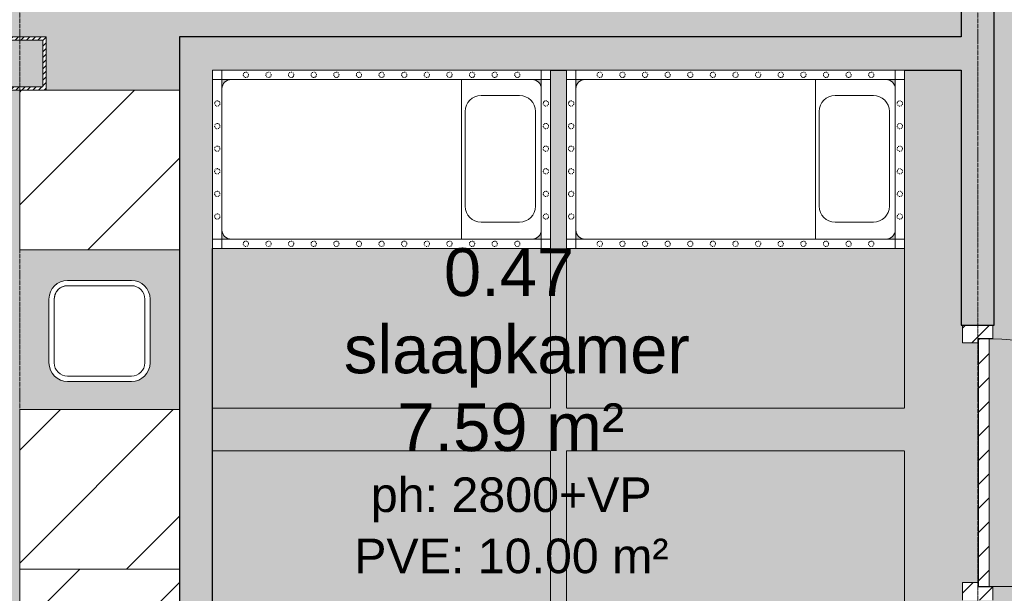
# Model space of a CAD drawing. Header units: millimetres. Extents: x -2730 to 112454, y 3237 to 48799.
# Tile 183 of 241: x 33700 to 37400, y 34022 to 36177. Entities that reach past the tile are written whole.
import ezdxf

# ---------------------------------------------------------------- set-up
doc = ezdxf.new("R2010")
doc.units = ezdxf.units.MM
for name, pattern in [('Dash', [6.35, 3.175, -3.175]), ('Hidden', [7.14375, 4.7625, -2.38125]), ('THO_hhidden', [2.5, 1.5, -1]), ('THO_stramienlijn', [20, 17, -1.5, 0, -1.5])]:
    doc.linetypes.add(name, pattern=pattern)
for name, color, linetype, lineweight in [('A-AREA-IDEN', 7, 'Continuous', 13), ('A-AREA-PATT', 7, 'Continuous', 13), ('A-DETL-GENF', 7, 'Continuous', 13), ('A-DETL-GENF-HDLN', 7, 'THO_hhidden', 13), ('A-DOOR', 7, 'Continuous', 13), ('A-GENM', 7, 'Continuous', 13), ('A-WALL-PATT', 7, 'Continuous', 25), ('I-WALL', 7, 'Continuous', 18), ('P-SANR-FIXT', 7, 'Continuous', 13), ('S-COLS', 7, 'Continuous', 13), ('S-GRID', 7, 'Continuous', 13)]:
    doc.layers.add(name, color=color, linetype=linetype, lineweight=lineweight)
doc.layers.add('A-DETL', color=7, linetype='Continuous', lineweight=13, true_color=0x00a600)
doc.styles.add('Arial_2', font='arial.ttf', dxfattribs={"height": 180})
doc.styles.add('Arial_3', font='arial.ttf', dxfattribs={"height": 130})
pattern_1 = [(135, (34512.54, -37356.636), (-45.25483, -45.25483), [])]

# ---------------------------------------------------------------- blocks, each defined once
blk = doc.blocks.new('NLRS_32_DO_WPB_binnen deurkozijn hout_gen_tho - enkele deur_ linksdraaiend-V71-00 begane grond _plotview_')
at = {"layer": 'A-DOOR'}
h = blk.add_hatch(dxfattribs=at)
h.set_pattern_fill('FP_81', color=256, style=0, pattern_type=2)
h.set_pattern_definition(pattern_1)
h.paths.add_polyline_path([(-450, -54), (-467, -54), (-467, 0), (-517, 0), (-517, -114), (-450, -114)])
at = {"layer": 'A-GENM'}
h = blk.add_hatch(dxfattribs=at)
h.set_pattern_fill('FP_81', color=256, style=0, pattern_type=2)
h.set_pattern_definition(pattern_1)
h.paths.add_polyline_path([(517, 0), (467, 0), (467, -54), (450, -54), (450, -114), (517, -114)])
at = {"layer": 'A-DOOR'}
for p, q in [((-467, 0), (-517, 0)), ((-467, -54), (-467, 0)), ((467, -54), (467, 0)), ((467, 0), (517, 0)), ((-465, -54), (-467, -54)), ((-450, -114), (-450, -54)), ((450, -114), (450, -54)), ((465, -54), (467, -54)), ((-517, -114), (-450, -114)), ((517, -114), (450, -114))]:
    blk.add_line(p, q, dxfattribs=at)
blk = doc.blocks.new('NLRS_32_DO_UN_deur_gen_tho - dichte deur_ linksdraaiend-V72-00 begane grond _plotview_')
at = {"layer": 'A-GENM'}
h = blk.add_hatch(dxfattribs=at)
h.set_pattern_fill('FP_82', color=256, style=0, pattern_type=2)
h.set_pattern_definition([(135, (34512.54, -37342.636), (-45.25483, -45.25483), [])])
h.paths.add_polyline_path([(465, 0), (-465, 0), (-465, -40), (465, -40)])
at = {"layer": 'A-DETL-GENF'}
for p, q in [((465, 0), (465, 930)), ((-465, 0), (465, 0)), ((-465, -40), (-465, 0)), ((465, -40), (465, 0)), ((-465, -40), (465, -40))]:
    blk.add_line(p, q, dxfattribs=at)
blk.add_arc((465, 0), 930, 90, 180, dxfattribs=at)
at = {"layer": 'A-GENM', "lineweight": 18}
for p, q in [((465, 0), (-465, 0)), ((-465, 0), (-465, -40)), ((465, -40), (465, 0)), ((-465, -40), (465, -40))]:
    blk.add_line(p, q, dxfattribs=at)
blk = doc.blocks.new('NLRS_01_GM_WPB_dummy placeholder_gen_tho - kast 600x600x2100-V157-00 begane grond _plotview_')
at = {"layer": 'A-GENM', "true_color": 0x808080}
h = blk.add_hatch(dxfattribs=at)
h.set_pattern_fill('FP_169', color=8, style=0, pattern_type=2)
h.set_pattern_definition([(45, (-33999.64, -33812.5), (-212.132, 212.132), [])])
h.paths.add_polyline_path([(249.4, -300), (300, -300), (300, 300), (-300, 300), (-300, -300)])
at = {"layer": 'A-GENM', "linetype": 'THO_hhidden'}
for p, q in [((300, 300), (-300, 300)), ((-300, 300), (-300, -300)), ((300, -300), (300, 300)), ((-300, -300), (300, -300))]:
    blk.add_line(p, q, dxfattribs=at)
blk = doc.blocks.new('NLRS_01_GM_WPB_dummy placeholder_gen_tho - kast 600x600x2100-V158-00 begane grond _plotview_')
at = {"layer": 'A-GENM', "true_color": 0x808080}
h = blk.add_hatch(dxfattribs=at)
h.set_pattern_fill('FP_170', color=8, style=0, pattern_type=2)
h.set_pattern_definition([(45, (-33999.64, -34412.5), (-212.132, 212.132), [])])
h.paths.add_polyline_path([(300, -300), (300, 300), (-300, 300), (-300, -300), (249.4, -300)])
at = {"layer": 'A-GENM', "linetype": 'THO_hhidden'}
for p, q in [((300, 300), (-300, 300)), ((-300, 300), (-300, -300)), ((300, -300), (300, 300)), ((-300, -300), (300, -300))]:
    blk.add_line(p, q, dxfattribs=at)
blk = doc.blocks.new('NLRS_01_GM_WPB_dummy placeholder_gen_tho - kast 600x600x2100-V159-00 begane grond _plotview_')
at = {"layer": 'A-GENM', "true_color": 0x808080}
h = blk.add_hatch(dxfattribs=at)
h.set_pattern_fill('FP_171', color=8, style=0, pattern_type=2)
h.set_pattern_definition([(45, (-33999.64, -35612.5), (-212.132, 212.132), [])])
h.paths.add_polyline_path([(-300, -300), (300, -300), (300, 300), (-300, 300)])
at = {"layer": 'A-GENM', "linetype": 'THO_hhidden'}
for p, q in [((-300, 300), (-300, -300)), ((300, 300), (-200, 300)), ((300, -300), (300, 300)), ((-300, -300), (300, -300))]:
    blk.add_line(p, q, dxfattribs=at)
blk = doc.blocks.new('NLRS_73_PF_UN_rvs gootsteen enkel 340x340 ic6zrl2n_gen_bcb - RVS gootsteen enkel 340x340-1972238-00 begane grond _plotview_')
at = {"layer": 'P-SANR-FIXT'}
for p, q in [((-81, 20), (-120, 20)), ((-120, 0), (-81, 0)), ((120, 20), (-81, 20)), ((-81, 0), (120, 0)), ((-190, -50), (-190, -290)), ((-170, -290), (-170, -50)), ((170, -50), (170, -290)), ((190, -290), (190, -50)), ((120, -340), (-120, -340)), ((-120, -360), (120, -360))]:
    blk.add_line(p, q, dxfattribs=at)
for centre, radius, start, end in [((-120, -50), 70, 90, 180), ((120, -50), 70, 0, 90), ((120, -50), 50, 0, 90), ((-120, -50), 50, 90, 180), ((-120, -50), 50, 151.917, 161.4219), ((-120, -50), 50, 137.768, 146.5606), ((-120, -50), 50, 123.4394, 132.232), ((-120, -50), 50, 108.5781, 118.083), ((-120, -50), 50, 90, 104.0178), ((-120, -50), 50, 165.9822, 180), ((-120, -290), 70, 180, 270), ((-120, -290), 50, 180, 270), ((120, -290), 70, 270, 360), ((120, -290), 50, 270, 0)]:
    blk.add_arc(centre, radius, start, end, dxfattribs=at)
blk = doc.blocks.new('NLRS_28_SCO_UN_koker_gen_bcb - K200_200_12_5-2419765-00 begane grond _plotview_')
at = {"layer": 'S-COLS'}
h = blk.add_hatch(dxfattribs=at)
h.set_pattern_fill('FP_245', color=256, style=0, pattern_type=2)
h.set_pattern_definition([(225, (33699.636, 36012.5), (21.213203, -21.213203), []), (225, (33699.636, 35991.5), (21.213203, -21.213203), [])])
h.paths.add_polyline_path([(100, 100), (-100, 100), (-100, -100), (100, -100)])
h.paths.add_polyline_path([(87.5, 87.5), (87.5, -87.5), (-87.5, -87.5), (-87.5, 87.5)])
at = {"layer": 'S-COLS', "lineweight": 18}
for p, q in [((-100, 100), (100, 100)), ((-100, -100), (-100, 100)), ((-87.5, 87.5), (-87.5, -87.5)), ((87.5, 87.5), (-87.5, 87.5)), ((87.5, -87.5), (87.5, 87.5)), ((100, 100), (100, -100)), ((100, -100), (-100, -100)), ((-87.5, -87.5), (87.5, -87.5))]:
    blk.add_line(p, q, dxfattribs=at)
blk = doc.blocks.new('NLRS_82_DI_UN_kinderbed vrijstaand bovenaanzicht 1op5 gy0ygjtz_gen_bcb - kinderbed vrijstaand-1930955-00 begane grond _plotview_')
at = {"layer": 'A-DETL', "color": 7}
for p, q in [((-335, 300), (-1200, 300)), ((-335, 300), (-335, -300)), ((-70, 300), (-335, 300)), ((-1235, 265), (-1235, -265)), ((-35, -265), (-35, 265)), ((-1200, -300), (-335, -300)), ((-335, -300), (-70, -300)), ((0, -335), (0, -300)), ((-35, -335), (0, -335))]:
    blk.add_line(p, q, dxfattribs=at)
for centre, start, end in [((-1200, 265), 90, 180), ((-70, 265), 360, 90), ((-1200, -265), 180, 270), ((-70, -265), 270, 360)]:
    blk.add_arc(centre, 35, start, end, dxfattribs=at)
at = {"layer": 'A-DETL-GENF'}
for p, q in [((-1270, 335), (-1270, 300)), ((-1235, 335), (-1270, 335)), ((-35, 335), (-1235, 335)), ((-1235, 335), (-1235, 300)), ((0, 335), (-35, 335)), ((-35, 300), (-35, 335)), ((0, 300), (0, 335)), ((-1270, 300), (-1270, -300)), ((-1235, 300), (-1270, 300)), ((-1235, 265), (-1235, 300)), ((-1235, 300), (-1200, 300)), ((-70, 300), (-35, 300)), ((-35, 300), (-35, 265)), ((0, 300), (-35, 300)), ((0, -300), (0, 300)), ((-117, 236), (-261, 236)), ((-321, 176), (-321, -180)), ((-57, -180), (-57, 176)), ((-261, -240), (-117, -240)), ((-1235, -300), (-1235, -265)), ((-35, -265), (-35, -300)), ((-1270, -300), (-1270, -335)), ((-1270, -300), (-1235, -300)), ((-1200, -300), (-1235, -300)), ((-1235, -300), (-1235, -335)), ((-35, -300), (-70, -300)), ((-35, -335), (-35, -300)), ((-35, -300), (0, -300)), ((-1270, -335), (-1235, -335)), ((-1235, -335), (-35, -335))]:
    blk.add_line(p, q, dxfattribs=at)
at = {"layer": 'A-DETL-GENF', "linetype": 'Dash'}
for centre, start, end in [((-1145, 317.5), 0, 180), ((-1145, 317.5), 180, 360), ((-1060, 317.5), 360, 180), ((-1060, 317.5), 180, 360), ((-975, 317.5), 360, 180), ((-975, 317.5), 180, 360), ((-890, 317.5), 0, 180), ((-890, 317.5), 180, 360), ((-805, 317.5), 360, 180), ((-805, 317.5), 180, 360), ((-720, 317.5), 0, 180), ((-720, 317.5), 180, 360), ((-635, 317.5), 360, 180), ((-635, 317.5), 180, 360), ((-550, 317.5), 0, 180), ((-550, 317.5), 180, 360), ((-465, 317.5), 0, 180), ((-465, 317.5), 180, 360), ((-380, 317.5), 360, 180), ((-380, 317.5), 180, 360), ((-295, 317.5), 0, 180), ((-295, 317.5), 180, 360), ((-210, 317.5), 360, 180), ((-210, 317.5), 180, 360), ((-125, 317.5), 360, 180), ((-125, 317.5), 180, 360), ((-1252.5, 215), 360, 180), ((-17.5, 215), 360, 180), ((-1252.5, 215), 180, 360), ((-17.5, 215), 180, 360), ((-1252.5, 130), 360, 180), ((-1252.5, 130), 180, 360), ((-17.5, 130), 360, 180), ((-17.5, 130), 180, 360), ((-1252.5, 45), 360, 180), ((-1252.5, 45), 180, 360), ((-17.5, 45), 360, 180), ((-17.5, 45), 180, 360), ((-1252.5, -40), 360, 180), ((-17.5, -40), 360, 180), ((-1252.5, -40), 180, 360), ((-17.5, -40), 180, 360), ((-1252.5, -125), 360, 180), ((-1252.5, -125), 180, 360), ((-17.5, -125), 360, 180), ((-17.5, -125), 180, 360), ((-1252.5, -210), 360, 180), ((-1252.5, -210), 180, 360), ((-17.5, -210), 360, 180), ((-17.5, -210), 180, 360), ((-1145, -317.5), 0, 180), ((-1145, -317.5), 180, 360), ((-1060, -317.5), 360, 180), ((-1060, -317.5), 180, 360), ((-975, -317.5), 360, 180), ((-975, -317.5), 180, 360), ((-890, -317.5), 0, 180), ((-890, -317.5), 180, 360), ((-805, -317.5), 360, 180), ((-805, -317.5), 180, 360), ((-720, -317.5), 0, 180), ((-720, -317.5), 180, 360), ((-635, -317.5), 360, 180), ((-635, -317.5), 180, 360), ((-550, -317.5), 0, 180), ((-550, -317.5), 180, 360), ((-465, -317.5), 0, 180), ((-465, -317.5), 180, 360), ((-380, -317.5), 0, 180), ((-380, -317.5), 180, 360), ((-295, -317.5), 0, 180), ((-295, -317.5), 180, 360), ((-210, -317.5), 0, 180), ((-210, -317.5), 180, 360), ((-125, -317.5), 0, 180), ((-125, -317.5), 180, 360)]:
    blk.add_arc(centre, 10, start, end, dxfattribs=at)
at = {"layer": 'A-DETL-GENF'}
for centre, start, end in [((-261, 176), 90, 180), ((-117, 176), 360, 90), ((-261, -180), 180, 270), ((-117, -180), 270, 360)]:
    blk.add_arc(centre, 60, start, end, dxfattribs=at)
at = {"layer": 'A-DETL-GENF-HDLN'}
for p, q in [((-1270, 335), (-1270, 935)), ((-1270, 935), (0, 935)), ((0, 935), (0, 335))]:
    blk.add_line(p, q, dxfattribs=at)
blk = doc.blocks.new('NLRS_82_DI_UN_kinderbed vrijstaand bovenaanzicht 1op5 gy0ygjtz_gen_bcb - kinderbed vrijstaand-1931472-00 begane grond _plotview_')
at = {"layer": 'A-DETL', "color": 7}
for p, q in [((0, 335), (-35, 335)), ((0, 300), (0, 335)), ((-335, 300), (-1200, 300)), ((-70, 300), (-335, 300)), ((-335, 300), (-335, -300)), ((-1235, 265), (-1235, -265)), ((-35, -265), (-35, 265)), ((-1200, -300), (-335, -300)), ((-335, -300), (-70, -300))]:
    blk.add_line(p, q, dxfattribs=at)
for centre, start, end in [((-1200, 265), 90, 180), ((-70, 265), 0, 90), ((-1200, -265), 180, 270), ((-70, -265), 270, 0)]:
    blk.add_arc(centre, 35, start, end, dxfattribs=at)
at = {"layer": 'A-DETL-GENF'}
for p, q in [((-1235, 335), (-1270, 335)), ((-1270, 335), (-1270, 300)), ((-35, 335), (-1235, 335)), ((-1235, 335), (-1235, 300)), ((-35, 300), (-35, 335)), ((-1235, 300), (-1270, 300)), ((-1270, 300), (-1270, -300)), ((-1235, 265), (-1235, 300)), ((-1235, 300), (-1200, 300)), ((-70, 300), (-35, 300)), ((0, 300), (-35, 300)), ((-35, 300), (-35, 265)), ((0, -300), (0, 300)), ((-117, 240), (-261, 240)), ((-321, 180), (-321, -176)), ((-57, -176), (-57, 180)), ((-261, -236), (-117, -236)), ((-1235, -300), (-1235, -265)), ((-35, -265), (-35, -300)), ((-1270, -300), (-1270, -335)), ((-1270, -300), (-1235, -300)), ((-1200, -300), (-1235, -300)), ((-1235, -300), (-1235, -335)), ((-35, -300), (-70, -300)), ((-35, -335), (-35, -300)), ((-35, -300), (0, -300)), ((0, -335), (0, -300)), ((-1270, -335), (-1235, -335)), ((-1235, -335), (-35, -335)), ((-35, -335), (0, -335))]:
    blk.add_line(p, q, dxfattribs=at)
at = {"layer": 'A-DETL-GENF', "linetype": 'Dash'}
for centre, start, end in [((-1145, 317.5), 0, 180), ((-1145, 317.5), 180, 360), ((-1060, 317.5), 0, 180), ((-1060, 317.5), 180, 0), ((-975, 317.5), 0, 180), ((-975, 317.5), 180, 0), ((-890, 317.5), 0, 180), ((-890, 317.5), 180, 360), ((-805, 317.5), 0, 180), ((-805, 317.5), 180, 0), ((-720, 317.5), 0, 180), ((-720, 317.5), 180, 360), ((-635, 317.5), 0, 180), ((-635, 317.5), 180, 0), ((-550, 317.5), 0, 180), ((-550, 317.5), 180, 360), ((-465, 317.5), 0, 180), ((-465, 317.5), 180, 360), ((-380, 317.5), 0, 180), ((-380, 317.5), 180, 0), ((-295, 317.5), 0, 180), ((-295, 317.5), 180, 360), ((-210, 317.5), 0, 180), ((-210, 317.5), 180, 0), ((-125, 317.5), 0, 180), ((-125, 317.5), 180, 360), ((-1252.5, 210), 0, 180), ((-1252.5, 210), 180, 0), ((-17.5, 210), 0, 180), ((-17.5, 210), 180, 0), ((-1252.5, 125), 0, 180), ((-1252.5, 125), 180, 0), ((-17.5, 125), 0, 180), ((-17.5, 125), 180, 0), ((-1252.5, 40), 0, 180), ((-1252.5, 40), 180, 0), ((-17.5, 40), 0, 180), ((-17.5, 40), 180, 0), ((-1252.5, -45), 0, 180), ((-17.5, -45), 0, 180), ((-1252.5, -45), 180, 0), ((-17.5, -45), 180, 0), ((-1252.5, -130), 0, 180), ((-1252.5, -130), 180, 0), ((-17.5, -130), 0, 180), ((-17.5, -130), 180, 0), ((-1252.5, -215), 0, 180), ((-1252.5, -215), 180, 0), ((-17.5, -215), 0, 180), ((-17.5, -215), 180, 0), ((-1145, -317.5), 0, 180), ((-1145, -317.5), 180, 360), ((-1060, -317.5), 0, 180), ((-1060, -317.5), 180, 0), ((-975, -317.5), 0, 180), ((-975, -317.5), 180, 0), ((-890, -317.5), 0, 180), ((-890, -317.5), 180, 360), ((-805, -317.5), 0, 180), ((-805, -317.5), 180, 0), ((-720, -317.5), 0, 180), ((-720, -317.5), 180, 360), ((-635, -317.5), 0, 180), ((-635, -317.5), 180, 0), ((-550, -317.5), 0, 180), ((-550, -317.5), 180, 0), ((-465, -317.5), 0, 180), ((-465, -317.5), 180, 0), ((-380, -317.5), 0, 180), ((-380, -317.5), 180, 0), ((-295, -317.5), 0, 180), ((-295, -317.5), 180, 0), ((-210, -317.5), 0, 180), ((-210, -317.5), 180, 0), ((-125, -317.5), 0, 180), ((-125, -317.5), 180, 0)]:
    blk.add_arc(centre, 10, start, end, dxfattribs=at)
at = {"layer": 'A-DETL-GENF'}
for centre, start, end in [((-261, 180), 90, 180), ((-117, 180), 0, 90), ((-261, -176), 180, 270), ((-117, -176), 270, 0)]:
    blk.add_arc(centre, 60, start, end, dxfattribs=at)
at = {"layer": 'A-DETL-GENF-HDLN'}
for p, q in [((-1270, -335), (-1270, -935)), ((0, -935), (0, -335)), ((-1270, -935), (0, -935))]:
    blk.add_line(p, q, dxfattribs=at)

msp = doc.modelspace()

# ---------------------------------------------------------------- hatches: boundary and pattern name
at = {"layer": 'A-AREA-PATT', "true_color": 0xfaf3e6}
h = msp.add_hatch(color=7, dxfattribs=at)
h.paths.add_polyline_path([(29499.635701, 30162.5), (34299.635701, 30162.5), (34299.635701, 30962.5), (34305.135701, 30962.5), (34305.135701, 31012.5), (34359.135701, 31012.5), (34359.135701, 31014.5), (34319.135701, 31014.5), (34319.135701, 31944.5), (34359.135701, 31944.5), (34359.135701, 31946.5), (34305.135701, 31946.5), (34305.135701, 31996.5), (34299.635701, 31996.5), (34299.635701, 32912.5), (33699.635701, 32912.5), (33699.635701, 35912.5), (33599.635701, 35912.5), (33599.635701, 36112.5), (33799.635701, 36112.5), (33799.635701, 35912.5), (34299.635701, 35912.5), (34299.635701, 36112.5), (37237.135701, 36112.5), (37237.135701, 36700.0001901), (37199.635701, 36700.0001901), (37199.635701, 36900.0001901), (37237.135701, 36900.0001901), (37237.135701, 38199.9998099), (29499.635701, 38199.9998099), (29499.635701, 37380.1248099), (29494.135701, 37380.1248099), (29494.135701, 37330.1248099), (29440.135701, 37330.1248099), (29440.135701, 37328.1248099), (29480.135701, 37328.1248099), (29480.135701, 36398.1248099), (29440.135701, 36398.1248099), (29440.135701, 36396.1248099), (29494.135701, 36396.1248099), (29494.135701, 36346.1248099), (29499.635701, 36346.1248099), (29499.635701, 34581.3748099), (29494.135701, 34581.3748099), (29494.135701, 34531.3748099), (29440.135701, 34531.3748099), (29440.135701, 34529.3748099), (29480.135701, 34529.3748099), (29480.135701, 33599.3748099), (29440.135701, 33599.3748099), (29440.135701, 33597.3748099), (29494.135701, 33597.3748099), (29494.135701, 33547.3748099), (29499.635701, 33547.3748099), (29499.635701, 30237.5)])
h.paths.add_polyline_path([(34359.135701, 31029.5), (34362.135701, 31029.5), (34362.135701, 31929.5), (34359.135701, 31929.5), (34359.135701, 31124.5)])
h.paths.add_polyline_path([(33799.635701, 32350.0001901), (33599.635701, 32350.0001901), (33599.635701, 32550.0001901), (33799.635701, 32550.0001901), (33799.635701, 32362.5001901)])
h.paths.add_polyline_path([(33787.135701, 32362.5001901), (33787.135701, 32537.5001901), (33612.135701, 32537.5001901), (33612.135701, 32362.5001901)])
h.paths.add_polyline_path([(29437.135701, 33614.3748099), (29440.135701, 33614.3748099), (29440.135701, 34514.3748099), (29437.135701, 34514.3748099), (29437.135701, 33720.6870195)])
h.paths.add_polyline_path([(33699.635701, 35925), (33787.135701, 35925), (33787.135701, 36100), (33612.135701, 36100), (33612.135701, 35925)])
h.paths.add_polyline_path([(29440.135701, 36413.1248099), (29440.135701, 37313.1248099), (29437.135701, 37313.1248099), (29437.135701, 36413.1248099)])
h.paths.add_polyline_path([(37212.135701, 36712.5001901), (37237.135701, 36712.5001901), (37237.135701, 36887.5001901), (37212.135701, 36887.5001901)])
h = msp.add_hatch(color=7, dxfattribs=at)
h.paths.add_polyline_path([(37362.135701, 30162.5), (44437.135701, 30162.5), (44437.135701, 30962.5), (44442.635701, 30962.5), (44442.635701, 31012.5), (44496.635701, 31012.5), (44496.635701, 31014.5), (44456.635701, 31014.5), (44456.635701, 31944.5), (44496.635701, 31944.5), (44496.635701, 31946.5), (44442.635701, 31946.5), (44442.635701, 31996.5), (44437.135701, 31996.5), (44437.135701, 32350.0001901), (44399.635701, 32350.0001901), (44399.635701, 32550.0001901), (44437.135701, 32550.0001901), (44437.135701, 34599.9998099), (43837.135701, 34599.9998099), (43837.135701, 38199.9998099), (37362.135701, 38199.9998099), (37362.135701, 36900.0001901), (37399.635701, 36900.0001901), (37399.635701, 36700.0001901), (37362.135701, 36700.0001901), (37362.135701, 35029.5379075), (37356.635701, 35029.5379075), (37356.635701, 34979.5379075), (37302.635701, 34979.5379075), (37302.635701, 34977.5379075), (37342.635701, 34977.5379075), (37342.635701, 34047.5379075), (37302.635701, 34047.5379075), (37302.635701, 34045.5379075), (37356.635701, 34045.5379075), (37356.635701, 33995.5379075), (37362.135701, 33995.5379075), (37362.135701, 32550.0001901), (37399.635701, 32550.0001901), (37399.635701, 32350.0001901), (37362.135701, 32350.0001901), (37362.135701, 31996.5), (37356.635701, 31996.5), (37356.635701, 31946.5), (37302.635701, 31946.5), (37302.635701, 31944.5), (37342.635701, 31944.5), (37342.635701, 31014.5), (37302.635701, 31014.5), (37302.635701, 31012.5), (37356.635701, 31012.5), (37356.635701, 30962.5), (37362.135701, 30962.5), (37362.135701, 30522.6473542)])
h.paths.add_polyline_path([(44496.635701, 31029.5), (44499.635701, 31029.5), (44499.635701, 31929.5), (44496.635701, 31929.5)])
h.paths.add_polyline_path([(37299.635701, 31029.5), (37302.635701, 31029.5), (37302.635701, 31929.5), (37299.635701, 31929.5), (37299.635701, 31124.5)])
h.paths.add_polyline_path([(37387.135701, 32362.5001901), (37387.135701, 32537.5001901), (37362.135701, 32537.5001901), (37362.135701, 32362.5001901)])
h.paths.add_polyline_path([(44437.135701, 32362.5001901), (44437.135701, 32537.5001901), (44412.135701, 32537.5001901), (44412.135701, 32362.5001901)])
h.paths.add_polyline_path([(37302.635701, 34062.5379075), (37302.635701, 34962.5379075), (37299.635701, 34962.5379075), (37299.635701, 34062.5379075)])
h.paths.add_polyline_path([(37387.135701, 36712.5001901), (37387.135701, 36887.5001901), (37362.135701, 36887.5001901), (37362.135701, 36712.5001901)])
h = msp.add_hatch(color=7, dxfattribs=at)
h.paths.add_polyline_path([(35754.635701, 33287.5), (35754.635701, 33957.5), (37024.635701, 33957.5), (37024.635701, 33287.5), (37237.135701, 33287.5), (37237.135701, 33995.5379075), (37242.635701, 33995.5379075), (37242.635701, 34062.5379075), (37299.635701, 34062.5379075), (37299.635701, 34962.5379075), (37242.635701, 34962.5379075), (37242.635701, 35029.5379075), (37237.135701, 35029.5379075), (37237.135701, 35987.5), (37024.635701, 35987.5), (37024.635701, 35317.5), (35754.635701, 35317.5), (35754.635701, 35987.5), (35694.635701, 35987.5), (35694.635701, 35317.5), (34424.635701, 35317.5), (34424.635701, 33957.5), (35694.635701, 33957.5), (35694.635701, 33287.5)])
h.paths.add_polyline_path([(35624.635701, 33322.5), (35659.635701, 33322.5), (35659.635701, 33357.5), (35658.4431049, 33348.4413334), (35654.9465901, 33340), (35649.3844383, 33332.7512627), (35642.135701, 33327.1891109), (35633.6943676, 33323.6925961)])
h.paths.add_polyline_path([(36989.635701, 33322.5), (36989.635701, 33357.5), (36988.4431049, 33348.4413334), (36984.9465901, 33340), (36979.3844383, 33332.7512627), (36972.135701, 33327.1891109), (36963.6943676, 33323.6925961), (36954.635701, 33322.5), (36988.4431049, 33322.5)])
h.paths.add_polyline_path([(35799.0139227, 33322.5), (35824.635701, 33322.5), (35815.5770344, 33323.6925961), (35807.135701, 33327.1891109), (35799.8869637, 33332.7512627), (35794.3248119, 33340), (35790.8282971, 33348.4413334), (35789.635701, 33357.5), (35789.635701, 33322.5), (35794.3248119, 33322.5)])
h.paths.add_polyline_path([(34477.135701, 33322.5), (34494.635701, 33322.5), (34485.5770344, 33323.6925961), (34477.135701, 33327.1891109), (34469.8869637, 33332.7512627), (34464.3248119, 33340), (34460.8282971, 33348.4413334), (34459.635701, 33357.5), (34459.635701, 33322.5), (34469.0139227, 33322.5)])
h.paths.add_polyline_path([(34459.635701, 33887.5), (34460.8282971, 33896.5586666), (34464.3248119, 33905), (34469.8869637, 33912.2487373), (34477.135701, 33917.8108891), (34485.5770344, 33921.3074039), (34494.635701, 33922.5), (34459.635701, 33922.5), (34459.635701, 33905)])
h.paths.add_polyline_path([(35789.635701, 33887.5), (35790.8282971, 33896.5586666), (35794.3248119, 33905), (35799.8869637, 33912.2487373), (35807.135701, 33917.8108891), (35815.5770344, 33921.3074039), (35824.635701, 33922.5), (35789.635701, 33922.5), (35789.635701, 33905)])
h.paths.add_polyline_path([(36989.635701, 33887.5), (36989.635701, 33922.5), (36954.635701, 33922.5), (36963.6943676, 33921.3074039), (36972.135701, 33917.8108891), (36979.3844383, 33912.2487373), (36984.9465901, 33905), (36988.4431049, 33896.5586666)])
h.paths.add_polyline_path([(35659.635701, 33887.5), (35659.635701, 33922.5), (35624.635701, 33922.5), (35633.6943676, 33921.3074039), (35642.135701, 33917.8108891), (35649.3844383, 33912.2487373), (35654.9465901, 33905), (35658.4431049, 33896.5586666)])
h.paths.add_polyline_path([(36988.4431049, 35352.5), (36989.635701, 35352.5), (36989.635701, 35387.5), (36988.4431049, 35378.4413334), (36984.9465901, 35370), (36979.3844383, 35362.7512627), (36972.135701, 35357.1891109), (36963.6943676, 35353.6925961), (36954.635701, 35352.5), (36984.9465901, 35352.5)])
h.paths.add_polyline_path([(34494.635701, 35352.5), (34485.5770344, 35353.6925961), (34477.135701, 35357.1891109), (34469.8869637, 35362.7512627), (34464.3248119, 35370), (34460.8282971, 35378.4413334), (34459.635701, 35387.5), (34459.635701, 35352.5), (34485.5770344, 35352.5)])
h.paths.add_polyline_path([(35789.635701, 35352.5), (35824.635701, 35352.5), (35815.5770344, 35353.6925961), (35807.135701, 35357.1891109), (35799.8869637, 35362.7512627), (35794.3248119, 35370), (35790.8282971, 35378.4413334), (35789.635701, 35387.5), (35789.635701, 35353.6925961)])
h.paths.add_polyline_path([(35633.6943676, 35352.5), (35659.635701, 35352.5), (35659.635701, 35387.5), (35658.4431049, 35378.4413334), (35654.9465901, 35370), (35649.3844383, 35362.7512627), (35642.135701, 35357.1891109), (35633.6943676, 35353.6925961), (35624.635701, 35352.5)])
h.paths.add_polyline_path([(35659.635701, 35917.5), (35659.635701, 35952.5), (35624.635701, 35952.5), (35633.6943676, 35951.3074039), (35642.135701, 35947.8108891), (35649.3844383, 35942.2487373), (35654.9465901, 35935), (35658.4431049, 35926.5586666)])
h.paths.add_polyline_path([(36989.635701, 35917.5), (36989.635701, 35952.5), (36954.635701, 35952.5), (36963.6943676, 35951.3074039), (36972.135701, 35947.8108891), (36979.3844383, 35942.2487373), (36984.9465901, 35935), (36988.4431049, 35926.5586666)])
h.paths.add_polyline_path([(35789.635701, 35917.5), (35790.8282971, 35926.5586666), (35794.3248119, 35935), (35799.8869637, 35942.2487373), (35807.135701, 35947.8108891), (35815.5770344, 35951.3074039), (35824.635701, 35952.5), (35789.635701, 35952.5), (35789.635701, 35923.6794849)])
h.paths.add_polyline_path([(34459.635701, 35917.5), (34460.8282971, 35926.5586666), (34464.3248119, 35935), (34469.8869637, 35942.2487373), (34477.135701, 35947.8108891), (34485.5770344, 35951.3074039), (34494.635701, 35952.5), (34459.635701, 35952.5), (34459.635701, 35923.6794849)])
at = {"layer": 'A-GENM', "true_color": 0xdcf8f8}
h = msp.add_hatch(color=7, dxfattribs=at)
h.paths.add_polyline_path([(33835.9914117, 34712.5), (34299.635701, 34712.5), (34299.635701, 35312.5), (33699.635701, 35312.5), (33699.635701, 34712.5), (33824.9074937, 34712.5)])
h.paths.add_polyline_path([(34119.635701, 34817.5), (33879.6357016, 34817.5), (33864.0592344, 34819.2550465), (33848.4612112, 34824.9365036), (33834.5872577, 34834.175953), (33824.9074937, 34843.8557183), (33816.5678771, 34857.1281448), (33811.3907452, 34871.9235433), (33809.635701, 34887.5), (33809.635701, 35127.5), (33813.5024734, 35149.1941841), (33819.0139222, 35162.4999991), (33830.1382252, 35176.9974736), (33848.4612094, 35189.7063556), (33861.5183654, 35195.1148072), (33879.6356979, 35197.5), (34119.6357048, 35197.5), (34137.7530328, 35195.1148082), (34154.9910414, 35187.8491156), (34169.1331727, 35176.9974776), (34180.2574765, 35162.5000048), (34187.250507, 35145.6173399), (34189.635701, 35127.5000083), (34189.635701, 34887.5), (34187.8806548, 34871.9235342), (34182.1991995, 34856.3255138), (34172.9597487, 34842.4515577), (34163.2799858, 34832.7717951), (34150.0075608, 34824.4321783), (34130.7617489, 34818.7536044)])
at = {"layer": 'A-WALL-PATT', "lineweight": 18, "true_color": 0xafafaf}
h = msp.add_hatch(color=253, dxfattribs=at)
h.paths.add_polyline_path([(37362.135701, 30162.5), (37362.135701, 30962.5), (37237.135701, 30962.5), (37237.135701, 30162.5)])
h.paths.add_polyline_path([(37237.135701, 31996.5), (37362.135701, 31996.5), (37362.135701, 32350.0001901), (37237.135701, 32350.0001901), (37237.135701, 32280.6342211)])
h.paths.add_polyline_path([(37242.8842515, 32362.5001901), (37362.135701, 32362.5001901), (37362.135701, 32537.5001901), (37237.135701, 32537.5001901), (37237.135701, 32362.5001901)])
h.paths.add_polyline_path([(37237.135701, 32550.0001901), (37362.135701, 32550.0001901), (37362.135701, 33995.5379075), (37237.135701, 33995.5379075), (37237.135701, 32573.6320323)])
h.paths.add_polyline_path([(37362.135701, 35029.5379075), (37362.135701, 36700.0001901), (37237.135701, 36700.0001901), (37237.135701, 35029.5379075)])
h.paths.add_polyline_path([(37362.135701, 36712.5001901), (37362.135701, 36887.5001901), (37237.135701, 36887.5001901), (37237.135701, 36712.5001901), (37273.0638594, 36712.5001901)])
h.paths.add_polyline_path([(37284.2914053, 36900.0001901), (37362.135701, 36900.0001901), (37362.135701, 38199.9998099), (37237.135701, 38199.9998099), (37237.135701, 36900.0001901)])
h = msp.add_hatch(color=253, dxfattribs=at)
h.paths.add_polyline_path([(34424.635701, 30162.5), (34424.635701, 30962.5), (34299.635701, 30962.5), (34299.635701, 30162.5)])
h.paths.add_polyline_path([(34424.635701, 31996.5), (34424.635701, 36112.5), (34299.635701, 36112.5), (34299.635701, 31996.5)])
msp.add_hatch(color=253, dxfattribs=at).paths.add_polyline_path([(36910.2306865, 35987.5), (37237.135701, 35987.5), (37237.135701, 36112.5), (34424.635701, 36112.5), (34424.635701, 35987.5), (36244.9235563, 35987.5)])

# ---------------------------------------------------------------- linework, layer by layer
at = {"layer": 'I-WALL', "lineweight": 25}
for p, q in [((37237.135701, 36700.0001901), (37237.135701, 36112.5)), ((37362.135701, 35029.5379075), (37362.135701, 36700.0001901)), ((34299.635701, 36112.5), (34299.635701, 31996.5)), ((37237.135701, 36112.5), (34299.635701, 36112.5)), ((35694.635701, 35987.5), (35754.635701, 35987.5)), ((37024.635701, 35987.5), (37237.135701, 35987.5)), ((37237.135701, 35987.5), (37237.135701, 35029.5379075)), ((34424.635701, 33957.5), (34424.635701, 35317.5)), ((37237.135701, 35029.5379075), (37362.135701, 35029.5379075))]:
    msp.add_line(p, q, dxfattribs=at)
at = {"layer": 'S-GRID', "color": 5, "linetype": 'THO_stramienlijn', "true_color": 0x0000ff}
for p, q in [((33699.635701, 4950), (33699.635701, 42050)), ((37299.635701, 4950), (37299.635701, 42050))]:
    msp.add_line(p, q, dxfattribs=at)

# ---------------------------------------------------------------- block references
at = {"layer": 'A-DETL-GENF', "rotation": 269.9999999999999}
msp.add_blockref('NLRS_32_DO_UN_deur_gen_tho - dichte deur_ linksdraaiend-V72-00 begane grond _plotview_', (37342.635701, 34512.5379075), dxfattribs=at)
at = {"layer": 'A-DETL-GENF-HDLN'}
for name, p in [('NLRS_82_DI_UN_kinderbed vrijstaand bovenaanzicht 1op5 gy0ygjtz_gen_bcb - kinderbed vrijstaand-1931472-00 begane grond _plotview_', (35694.635701, 35652.5)), ('NLRS_82_DI_UN_kinderbed vrijstaand bovenaanzicht 1op5 gy0ygjtz_gen_bcb - kinderbed vrijstaand-1931472-00 begane grond _plotview_', (37024.635701, 35652.5)), ('NLRS_82_DI_UN_kinderbed vrijstaand bovenaanzicht 1op5 gy0ygjtz_gen_bcb - kinderbed vrijstaand-1930955-00 begane grond _plotview_', (35694.635701, 33622.5)), ('NLRS_82_DI_UN_kinderbed vrijstaand bovenaanzicht 1op5 gy0ygjtz_gen_bcb - kinderbed vrijstaand-1930955-00 begane grond _plotview_', (37024.635701, 33622.5))]:
    msp.add_blockref(name, p, dxfattribs=at)
at = {"layer": 'A-DOOR', "rotation": 269.9999999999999}
msp.add_blockref('NLRS_32_DO_WPB_binnen deurkozijn hout_gen_tho - enkele deur_ linksdraaiend-V71-00 begane grond _plotview_', (37356.635701, 34512.5379075), dxfattribs=at)
at = {"layer": 'A-GENM', "linetype": 'THO_hhidden'}
for name, p in [('NLRS_01_GM_WPB_dummy placeholder_gen_tho - kast 600x600x2100-V159-00 begane grond _plotview_', (33999.635701, 35612.5)), ('NLRS_01_GM_WPB_dummy placeholder_gen_tho - kast 600x600x2100-V158-00 begane grond _plotview_', (33999.635701, 34412.5)), ('NLRS_01_GM_WPB_dummy placeholder_gen_tho - kast 600x600x2100-V157-00 begane grond _plotview_', (33999.635701, 33812.5))]:
    msp.add_blockref(name, p, dxfattribs=at)
at = {"layer": 'P-SANR-FIXT'}
msp.add_blockref('NLRS_73_PF_UN_rvs gootsteen enkel 340x340 ic6zrl2n_gen_bcb - RVS gootsteen enkel 340x340-1972238-00 begane grond _plotview_', (33999.635701, 35177.5), dxfattribs=at)
at = {"layer": 'S-COLS', "linetype": 'Hidden', "rotation": 180}
msp.add_blockref('NLRS_28_SCO_UN_koker_gen_bcb - K200_200_12_5-2419765-00 begane grond _plotview_', (33699.635701, 36012.5), dxfattribs=at)

# ---------------------------------------------------------------- texts
at = {"layer": 'A-AREA-IDEN', "attachment_point": 1}
for s, insert, char_height, width, style in [('0.47', (35293.7999007, 35318.6068598), 180, 585.231875, 'Arial_2'), ('slaapkamer', (34917.8812935, 35028.4889289), 180, 1507.1725, 'Arial_2'), ('7.59 m²', (35118.7999007, 34735.7365625), 180, 1010.12625, 'Arial_2'), ('ph: 2800+VP', (35019.2999007, 34457.0884632), 130, 1250.6325, 'Arial_3'), ('PVE: 10.00 m²', (34956.7999007, 34227.0884632), 130, 1402.953125, 'Arial_3')]:
    msp.add_mtext(s, dxfattribs=dict(at, insert=insert, char_height=char_height, width=width, style=style))

doc.saveas('drawing.dxf')
